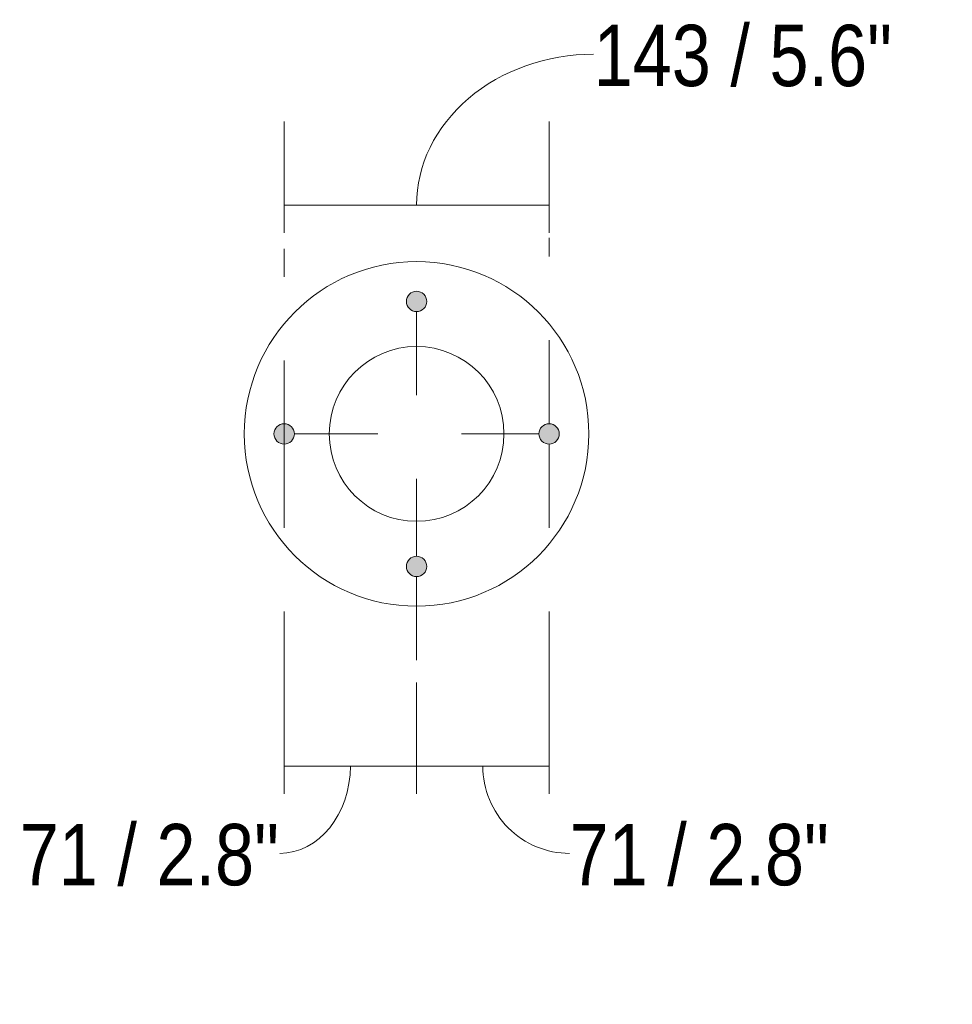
# Model space of a CAD drawing. Header units: millimetres. Extents: x -6841 to -2785, y -234 to 6840.
# Tile 5 of 5: x -3287 to -2785, y 6285 to 6815. Entities that reach past the tile are written whole.
import ezdxf

# ---------------------------------------------------------------- set-up
doc = ezdxf.new("R2010")
doc.units = ezdxf.units.MM
doc.linetypes.add('Dash', pattern=[90, 45, -45])
doc.linetypes.add('Hidden', pattern=[107.15625, 71.4375, -35.71875])
doc.layers.add('A-ANNO-DIMS', color=7, linetype='Dash', lineweight=9, true_color=0xd2d2d2)
for name, color, linetype, lineweight in [('A-ANNO-DIMS-15', 7, 'Continuous', 9), ('A-DETL-GENF', 7, 'Continuous', 9), ('E-LITE-EQPM', 7, 'Continuous', 20)]:
    doc.layers.add(name, color=color, linetype=linetype, lineweight=lineweight)
doc.styles.add('Arial Narrow', font='ARIALN.TTF', dxfattribs={"height": 33})
doc.dimstyles.new('FARO_-_2_2mm_Arial_Narrow_mm_Inch_Right', dxfattribs={"dimscale": 304.8, "dimtxt": 33.773222, "dimasz": 0, "dimexe": 0.147638, "dimexo": 0.0625, "dimgap": 0.024606, "dimtad": 1, "dimdec": 0, "dimzin": 0, "dimdsep": 46, "dimtxsty": 'Arial Narrow', "dimblk1": 'NONE', "dimblk2": 'NONE', "dimsah": 1, "dimcen": 0.09, "dimadec": 0, "dimazin": 0, "dimtfac": 1, "dimtdec": 4, "dimtix": 1, "dimtmove": 1, "dimatfit": 3, "dimfxl": 0.049213, "dimfxlon": 1, "dimtvp": 1, "dimtolj": 1, "dimtzin": 0, "dimarcsym": 2})
doc.dimstyles.new('FARO_-_2_2mm_Arial_Narrow_mm_Inch_Right_2', dxfattribs={"dimscale": 304.8, "dimtxt": 33.773222, "dimasz": 0, "dimexe": 0.147638, "dimexo": 0.0625, "dimgap": 0.024606, "dimtad": 1, "dimdec": 0, "dimzin": 0, "dimdsep": 46, "dimtxsty": 'Arial Narrow', "dimblk1": 'NONE', "dimblk2": 'NONE', "dimsah": 1, "dimcen": 0.09, "dimadec": 0, "dimazin": 0, "dimtfac": 1, "dimtdec": 4, "dimtix": 1, "dimtmove": 1, "dimatfit": 3, "dimfxl": 0.049213, "dimfxlon": 1, "dimtvp": 1, "dimtolj": 1, "dimtzin": 0, "dimarcsym": 2})
doc.dimstyles.new('FARO_-_2_2mm_Arial_Narrow_mm_Inch_Right_3', dxfattribs={"dimscale": 304.8, "dimtxt": 33.773222, "dimasz": 0, "dimexe": 0.147638, "dimexo": 0.0625, "dimgap": 0.024606, "dimtad": 1, "dimdec": 0, "dimzin": 0, "dimdsep": 46, "dimtxsty": 'Arial Narrow', "dimblk1": 'NONE', "dimblk2": 'NONE', "dimsah": 1, "dimcen": 0.09, "dimadec": 0, "dimazin": 0, "dimtfac": 1, "dimtdec": 4, "dimtix": 1, "dimtmove": 1, "dimatfit": 3, "dimfxl": 0.049213, "dimfxlon": 1, "dimtvp": 1, "dimtolj": 1, "dimtzin": 0, "dimarcsym": 2})

# ---------------------------------------------------------------- blocks, each defined once
blk = doc.blocks.new('DIMBLOCK17-Planta_PDF Fixing Hole')
at = {"layer": 'A-ANNO-DIMS-15', "color": 251, "true_color": 0x5b5b5b, "transparency": 16777216}
for p, q in [((-3144.77, 6412.94), (-3144.77, 6458.01)), ((-3073.49, 6412.94), (-3073.49, 6458.01)), ((-3144.77, 6413.01), (-3073.49, 6413.01)), ((-3144.77, 6413.01), (-3144.77, 6398.01))]:
    blk.add_line(p, q, dxfattribs=at)
at = {"layer": 'A-ANNO-DIMS-15', "color": 251, "linetype": 'Hidden', "true_color": 0x5b5b5b, "transparency": 16777216}
blk.add_line((-3073.49, 6413.01), (-3073.49, 6398.01), dxfattribs=at)
at = {"layer": 'A-ANNO-DIMS-15', "color": 251, "true_color": 0x5b5b5b, "transparency": 16777216}
blk.add_ellipse((-3147.15, 6413.01), major_axis=(0, 47.01), ratio=0.808768, start_param=3.141593, end_param=4.712389, dxfattribs=at)
at = {"layer": 'A-ANNO-DIMS-15', "color": 0, "transparency": 16777216, "insert": (-3287.07, 6381.84), "char_height": 33, "width": 167.9012, "attachment_point": 1, "line_spacing_factor": 0.974696, "style": 'Arial Narrow'}
blk.add_mtext('71 / 2.8"', dxfattribs=at)
blk = doc.blocks.new('_None')
blk = doc.blocks.new('DIMBLOCK18-Planta_PDF Fixing Hole')
at = {"layer": 'A-ANNO-DIMS-15', "color": 251, "true_color": 0x5b5b5b, "transparency": 16777216}
for p, q in [((-3073.49, 6412.94), (-3073.49, 6458.01)), ((-3002.2, 6412.94), (-3002.2, 6458.01)), ((-3073.49, 6413.01), (-3002.2, 6413.01)), ((-3002.2, 6413.01), (-3002.2, 6398.01))]:
    blk.add_line(p, q, dxfattribs=at)
at = {"layer": 'A-ANNO-DIMS-15', "color": 251, "linetype": 'Hidden', "true_color": 0x5b5b5b, "transparency": 16777216}
blk.add_line((-3073.49, 6413.01), (-3073.49, 6398.01), dxfattribs=at)
at = {"layer": 'A-ANNO-DIMS-15', "color": 251, "true_color": 0x5b5b5b, "transparency": 16777216}
blk.add_ellipse((-2991.16, 6413.01), major_axis=(0, 47.01), ratio=0.992821, start_param=1.570796, end_param=3.141593, dxfattribs=at)
at = {"layer": 'A-ANNO-DIMS-15', "color": 0, "transparency": 16777216, "insert": (-2991.16, 6381.84), "char_height": 33, "width": 167.9012, "attachment_point": 1, "line_spacing_factor": 0.974696, "style": 'Arial Narrow'}
blk.add_mtext('71 / 2.8"', dxfattribs=at)
blk = doc.blocks.new('DIMBLOCK19-Planta_PDF Fixing Hole')
at = {"layer": 'A-ANNO-DIMS-15', "color": 251, "true_color": 0x5b5b5b, "transparency": 16777216}
for p, q in [((-3144.77, 6699.81), (-3144.77, 6759.81)), ((-3002.2, 6699.81), (-3002.2, 6759.81)), ((-3144.77, 6714.81), (-3002.2, 6714.81)), ((-3144.77, 6714.81), (-3144.77, 6699.81)), ((-3002.2, 6714.81), (-3002.2, 6699.81))]:
    blk.add_line(p, q, dxfattribs=at)
blk.add_ellipse((-2978.21, 6714.81), major_axis=(95.28, 0), ratio=0.851957, start_param=1.570796, end_param=3.141593, dxfattribs=at)
at = {"layer": 'A-ANNO-DIMS-15', "color": 0, "transparency": 16777216, "insert": (-2978.21, 6811.82), "char_height": 33, "width": 192.9898, "attachment_point": 1, "line_spacing_factor": 0.974696, "style": 'Arial Narrow'}
blk.add_mtext('143 / 5.6"', dxfattribs=at)

msp = doc.modelspace()

# ---------------------------------------------------------------- hatches: boundary and pattern name
at = {"layer": 'A-DETL-GENF', "true_color": 0xc0c0c0}
h = msp.add_hatch(color=9, dxfattribs=at)
h.paths.add_polyline_path([(-3073.49, 6514.93), (-3072.07, 6515.12), (-3070.74, 6515.67), (-3069.61, 6516.54), (-3068.73, 6517.68), (-3068.19, 6519), (-3068, 6520.42), (-3068.19, 6521.84), (-3068.73, 6523.16), (-3069.61, 6524.3), (-3070.74, 6525.17), (-3072.07, 6525.72), (-3073.49, 6525.91), (-3074.91, 6525.72), (-3076.23, 6525.17), (-3077.37, 6524.3), (-3078.24, 6523.16), (-3078.79, 6521.84), (-3078.94, 6520.16), (-3078.79, 6519), (-3078.24, 6517.68), (-3077.37, 6516.54), (-3076.23, 6515.67), (-3074.91, 6515.12)])
h.paths.add_polyline_path([(-3002.2, 6586.22), (-3000.78, 6586.41), (-2999.45, 6586.96), (-2998.32, 6587.83), (-2997.44, 6588.96), (-2996.85, 6590.65), (-2996.71, 6591.71), (-2996.9, 6593.13), (-2997.44, 6594.45), (-2998.32, 6595.59), (-2999.45, 6596.46), (-3000.78, 6597.01), (-3002.2, 6597.2), (-3003.62, 6597.01), (-3004.94, 6596.46), (-3006.08, 6595.59), (-3006.95, 6594.45), (-3007.5, 6593.13), (-3007.68, 6591.71), (-3007.42, 6590.1), (-3006.95, 6588.96), (-3006.08, 6587.83), (-3004.94, 6586.96), (-3003.62, 6586.41)])
h.paths.add_polyline_path([(-3144.77, 6586.22), (-3143.35, 6586.41), (-3142.03, 6586.96), (-3140.89, 6587.83), (-3140.02, 6588.96), (-3139.43, 6590.65), (-3139.29, 6591.71), (-3139.47, 6593.13), (-3140.02, 6594.45), (-3140.89, 6595.59), (-3142.03, 6596.46), (-3143.35, 6597.01), (-3144.77, 6597.2), (-3146.19, 6597.01), (-3147.77, 6596.26), (-3148.65, 6595.59), (-3149.53, 6594.45), (-3150.07, 6593.13), (-3150.26, 6591.71), (-3150.07, 6590.29), (-3149.53, 6588.96), (-3148.65, 6587.83), (-3147.52, 6586.96), (-3146.19, 6586.41)])
h.paths.add_polyline_path([(-3073.49, 6657.51), (-3072.07, 6657.7), (-3070.74, 6658.24), (-3069.61, 6659.12), (-3068.73, 6660.25), (-3068.19, 6661.58), (-3068, 6663), (-3068.19, 6664.42), (-3068.73, 6665.74), (-3069.61, 6666.88), (-3070.74, 6667.75), (-3072.07, 6668.3), (-3073.49, 6668.48), (-3074.91, 6668.3), (-3076.23, 6667.75), (-3077.37, 6666.88), (-3078.24, 6665.74), (-3078.79, 6664.42), (-3078.97, 6663), (-3078.61, 6661.14), (-3078.24, 6660.25), (-3077.37, 6659.12), (-3076.23, 6658.24), (-3074.91, 6657.7)])

# ---------------------------------------------------------------- linework, layer by layer
at = {"layer": 'A-ANNO-DIMS'}
for p, q in [((-3002.2, 6597.2), (-3002.2, 6697.2)), ((-3144.77, 6586.22), (-3144.77, 6691.22)), ((-3073.49, 6657.51), (-3073.49, 6525.91)), ((-3139.29, 6591.71), (-3007.68, 6591.71)), ((-3144.77, 6586.22), (-3144.77, 6406.22)), ((-3002.2, 6586.22), (-3002.2, 6406.22)), ((-3073.49, 6514.93), (-3073.49, 6413.01))]:
    msp.add_line(p, q, dxfattribs=at)
at = {"layer": 'E-LITE-EQPM'}
for centre, radius, start, end in [((-3073.49, 6591.71), 92.7, 90, 270), ((-3073.49, 6591.71), 92.7, 270, 90), ((-3073.49, 6663), 5.49, 0, 180), ((-3073.49, 6663), 5.49, 180, 0), ((-3073.49, 6591.71), 47.01, 360, 180), ((-3144.77, 6591.71), 5.49, 90, 270), ((-3144.77, 6591.71), 5.49, 270, 90), ((-3002.2, 6591.71), 5.49, 90, 270), ((-3002.2, 6591.71), 5.49, 270, 90), ((-3073.49, 6591.71), 47.01, 180, 360), ((-3073.49, 6520.42), 5.49, 360, 180), ((-3073.49, 6520.42), 5.49, 180, 360)]:
    msp.add_arc(centre, radius, start, end, dxfattribs=at)

# ---------------------------------------------------------------- dimensions: what is measured, and where the dimension line sits
at = {"layer": 'A-ANNO-DIMS', "color": 251, "linetype": 'Continuous', "true_color": 0x5b5b5b}
for base, p1, p2, dimstyle, override, picture, middle in [((-3002.2, 6714.81), (-3144.77, 6699.81), (-3002.2, 6699.81), 'FARO_-_2_2mm_Arial_Narrow_mm_Inch_Right', {"dimpost": '<>', "dimfxl": 142.576943}, 'DIMBLOCK19-Planta_PDF Fixing Hole', (-2881.71, 6789.82)), ((-3073.49, 6413.01), (-3144.77, 6398.01), (-3073.49, 6398.01), 'FARO_-_2_2mm_Arial_Narrow_mm_Inch_Right_2', {"dimpost": '<>', "dimfxl": 71.288471}, 'DIMBLOCK17-Planta_PDF Fixing Hole', (-3203.12, 6359.84)), ((-3002.2, 6413.01), (-3073.49, 6398.01), (-3002.2, 6398.01), 'FARO_-_2_2mm_Arial_Narrow_mm_Inch_Right_3', {"dimpost": '<>', "dimfxl": 71.288471}, 'DIMBLOCK18-Planta_PDF Fixing Hole', (-2907.21, 6359.84))]:
    dim = msp.add_linear_dim(base=base, p1=p1, p2=p2, dimstyle=dimstyle, override=override, dxfattribs=at)
    dim.commit()
    dim.dimension.update_dxf_attribs({"geometry": picture, "text_midpoint": middle, "dimtype": 160})

doc.saveas('drawing.dxf')
